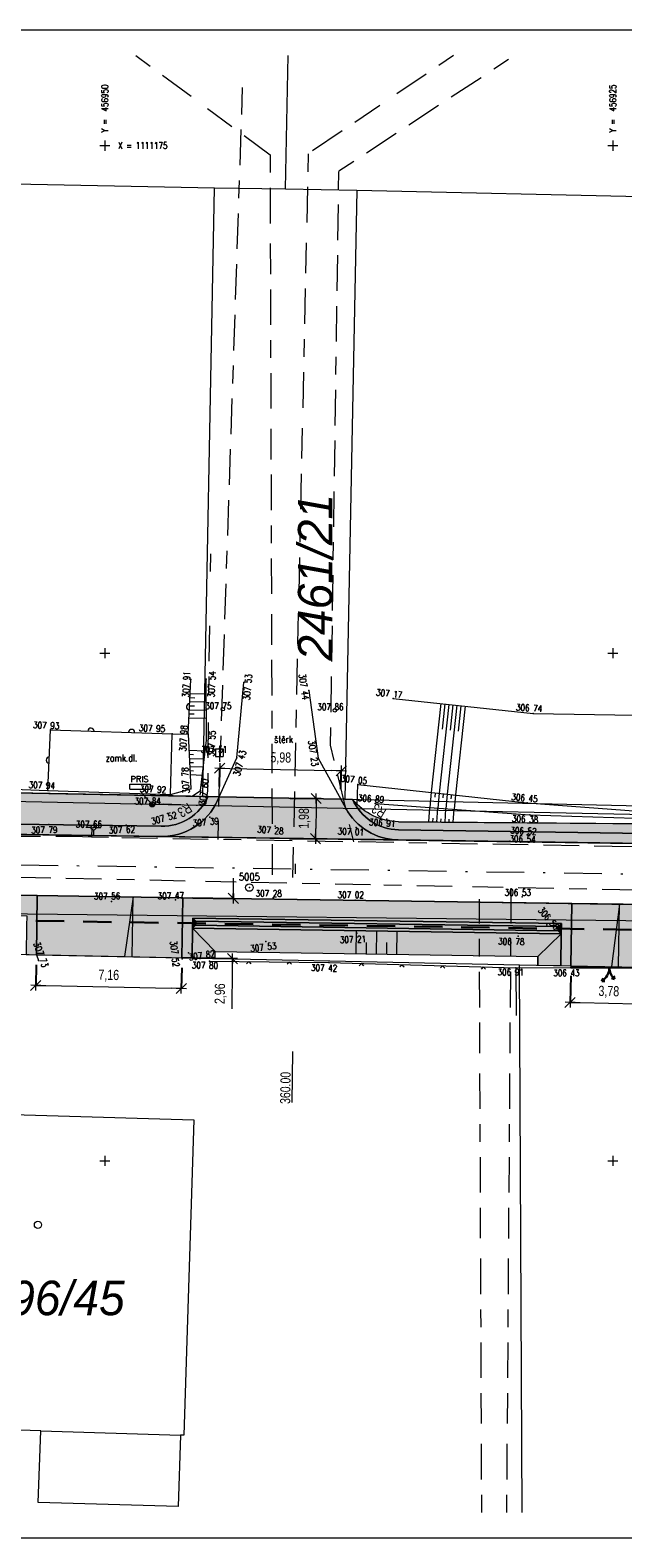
# Model space of a CAD drawing. Header units: metres. Extents: x -457068 to -456753, y -1111244 to -1111169.
# Tile 10 of 19: x -456954 to -456925, y -1111244 to -1111169. Entities that reach past the tile are written whole.
import ezdxf
from ezdxf.enums import TextEntityAlignment as Align

# ---------------------------------------------------------------- set-up
doc = ezdxf.new("R2010")
doc.units = ezdxf.units.M
doc.header["$MEASUREMENT"] = 0
for name, pattern in [('6.1622', [40, 3.5, -3, 7, -3, 3.5, 3.5, -3, 7, -3, 3.5]), ('6.2322', [40, 3.5, -3, 7, -4, 6, -3, 7, -3, 3.5]), ('6.6022', [39, 3.5, -3, 7, -6, -6, 7, -3, 3.5]), ('DGN Style 2', [9.310131, 5.586079, -3.724053]), ('DGN Style 4', [14.90552, 7.448105, -3.724053, 0.00931, -3.724053])]:
    doc.linetypes.add(name, pattern=pattern)
doc.layers.get('0').update_dxf_attribs({"lineweight": 13})
for name, color, linetype, lineweight in [('BARVY_KOMUNIKACE', 254, 'Continuous', 0), ('BARVY_KRAJNICE', 101, 'Continuous', 0), ('BARVY_NASYP', 71, 'Continuous', 0), ('BARVY_OPRAVA STERK', 191, 'Continuous', 0), ('BARVY_OPRAVA_STERK_KOM', 221, 'Continuous', 0), ('BARVY_VSAK', 9, 'Continuous', 0), ('BARVY_ZAREZ', 31, 'Continuous', 0), ('GEODETICKE_BODY', 2, 'Continuous', 13), ('HRANICE', 7, 'Continuous', 13), ('Hranice parcel', 9, 'Continuous', 13), ('HRANICE_VSTUP', 4, 'Continuous', 30), ('HRANY NAVRH', 1, 'Continuous', 13), ('HRANY_NASYP', 96, 'Continuous', 13), ('HRANY_ZAREZ', 30, 'Continuous', 13), ('HRANY_ZELEN', 96, 'Continuous', 13), ('IS_CEZ_NN_NADZ', 1, 'Continuous', 0), ('IS_CEZ_NN_PODZ', 1, '6.6022', 0), ('IS_SMVAK_KANAL_SPL_TRASA', 32, '6.2322', 0), ('IS_SMVAK_VODA_TRASA', 5, '6.1622', 0), ('KOMUNIKACE', 7, 'Continuous', 13), ('KOMUNIKACE_CHODNIK', 7, 'Continuous', 13), ('KOTY', 1, 'Continuous', 13), ('KRAJNICE', 1, 'Continuous', 13), ('OSA', 1, 'DGN Style 4', 13), ('Parcelní čísla', 9, 'Continuous', 13), ('POLOMERY', 1, 'Continuous', 13), ('RAMECEK', 7, 'Continuous', 0), ('SIT', 5, 'Continuous', 13), ('SITE_ELEKTRIKA', 7, 'Continuous', 13), ('SITE_KANALIZACE', 7, 'Continuous', 13), ('SITE_VODOVOD', 7, 'Continuous', 13), ('SKLONOVNIK', 1, 'Continuous', 0), ('SKRYTE_BODY', 7, 'Continuous', 0), ('SRAFY', 7, 'Continuous', 0), ('SRAFY ZAREZ', 30, 'Continuous', 13), ('STANIČENÍ', 1, 'Continuous', 13), ('TEREN', 7, 'Continuous', 13), ('TEXTY_KOMUNIKACE', 7, 'Continuous', 13), ('Vnitřní kresba', 9, 'Continuous', 0), ('VSAKOVACI_RYHA_POTRUBI', 32, 'DGN Style 2', 30), ('VYSKY', 34, 'Continuous', 0), ('Značky budov', 9, 'Continuous', 13)]:
    doc.layers.add(name, color=color, linetype=linetype, lineweight=lineweight)
doc.styles.add('ARIAL', font='arial.ttf')
doc.styles.add('ROMANS', font='romans.shx')
doc.styles.add('Style-Arial', font='arial.ttf')
doc.styles.add('Style-cs_Italics', font='cs_Italics.shx')
doc.styles.add('Style-Times New Roman', font='times.ttf')
doc.dimstyles.new('1 500', dxfattribs={"dimtxt": 1, "dimasz": 1, "dimexe": 0, "dimexo": 1, "dimgap": 0.5, "dimtad": 1, "dimzin": 0, "dimtxsty": 'Style-Times New Roman', "dimblk": 'KONCOVA ZNACKA KOTY_1.0', "dimcen": 0, "dimazin": 3, "dimtfac": 1, "dimtdec": 0, "dimtofl": 0, "dimtmove": 0, "dimatfit": 1, "dimldrblk": 'KONCOVA ZNACKA KOTY_1.0', "dimfxl": 0, "dimtolj": 1, "dimtzin": 0, "dimarcsym": 0})

# ---------------------------------------------------------------- blocks, each defined once
blk = doc.blocks.new('4.02')
at = {"layer": 'Značky budov', "ltscale": 0.25}
blk.add_circle((-0.0007, 0.0001), 0.0175, dxfattribs=at)
blk = doc.blocks.new('SIT')
at = {"color": 0, "linetype": 'ByBlock', "lineweight": -2}
for p, q in [((-1, 0), (1, 0)), ((0, 1), (0, -1))]:
    blk.add_line(p, q, dxfattribs=at)
blk = doc.blocks.new('HYDR_P')
at = {"color": 0, "linetype": 'ByBlock', "lineweight": -2}
for p, q in [((-0.5, 0), (-1.5, 0)), ((0.5, 0), (1.5, 0)), ((0, -0.5), (0, -1.5))]:
    blk.add_line(p, q, dxfattribs=at)
blk.add_circle((0, 0), 0.5, dxfattribs=at)
blk.add_point((0, 0), dxfattribs=at)
blk = doc.blocks.new('PRIS')
at = {"color": 0, "linetype": 'ByBlock', "lineweight": -2}
for p, q in [((-2, 0.5), (2, 0.5)), ((-2, -0.5), (-2, 0.5)), ((2, 0.5), (2, -0.5)), ((-2, -0.5), (2, -0.5))]:
    blk.add_line(p, q, dxfattribs=at)
at = {"color": 0, "linetype": 'Continuous', "lineweight": -2, "style": 'ROMANS'}
blk.add_text('PRIS', height=1.2, dxfattribs=at).set_placement((-1.927049, 0.899734))
blk = doc.blocks.new('SAK_PRIP')
at = {"color": 0, "linetype": 'ByBlock', "lineweight": -2}
blk.add_circle((0, 0), 0.35, dxfattribs=at)
blk = doc.blocks.new('SAV')
at = {"color": 0, "linetype": 'ByBlock', "lineweight": -2}
for p, q in [((-0.75, 0.75), (-0.75, -0.75)), ((-0.75, 0.75), (0.75, 0.75)), ((0, 0.75), (0, -1.75)), ((0.75, 0.75), (0.75, -0.75)), ((-0.75, -0.75), (0.75, -0.75))]:
    blk.add_line(p, q, dxfattribs=at)
blk = doc.blocks.new('PB')
at = {"color": 0, "linetype": 'ByBlock', "lineweight": -2}
blk.add_circle((0, 0), 0.75, dxfattribs=at)
blk.add_point((0, 0), dxfattribs=at)
blk = doc.blocks.new('SLOUPB')
at = {"color": 0, "linetype": 'ByBlock', "lineweight": -2}
blk.add_line((-0.5, 0), (0.5, 0), dxfattribs=at)
blk.add_circle((0, 0), 0.5, dxfattribs=at)
for radius in [0.35, 0.2]:
    blk.add_arc((0, 0), radius, 180, 0, dxfattribs=at)
blk = doc.blocks.new('VJEZD')
at = {"color": 0, "linetype": 'ByBlock', "lineweight": -2}
for p, q in [((-1.01, 2.25), (-0.41, 2.06)), ((-1.01, 2.25), (-0.86, 1.63)), ((1.53, 2.61), (0.89, 2.62)), ((1.53, 2.61), (1.25, 2.04))]:
    blk.add_line(p, q, dxfattribs=at)
for centre, start, end in [((-3, 0), 0, 48.5493), ((3, 0), 119.4411, 180)]:
    blk.add_arc(centre, 3, start, end, dxfattribs=at)
blk = doc.blocks.new('PLOTDRAT')
at = {"color": 0, "linetype": 'ByBlock', "lineweight": -2}
for q in [(0.424264, 0.424264), (0.424264, -0.424264)]:
    blk.add_line((0, 0), q, dxfattribs=at)
blk = doc.blocks.new('PLOTZDEN')
at = {"color": 0, "linetype": 'ByBlock', "lineweight": -2}
blk.add_arc((0, 0), 0.6, 270, 90, dxfattribs=at)
blk = doc.blocks.new('KONCOVA ZNACKA KOTY_1.0')
blk.add_line((0, 0), (-1, 0))
at = {"layer": 'KOTY'}
for p, q in [((-0.5, -0.5), (0.5, 0.5)), ((-0.5, 0), (0.5, 0)), ((0, -0.5), (0, 0.5))]:
    blk.add_line(p, q, dxfattribs=at)
blk = doc.blocks.new('*D42')
at = {"layer": 'Defpoints', "color": 0, "linetype": 'Continuous', "lineweight": 0}
for p in [(-456927.066, -1111215.392), (-456923.282, -1111215.471), (-456923.319, -1111217.272)]:
    blk.add_point(p, dxfattribs=at)
at = {"layer": 'KOTY', "color": 0, "linetype": 'ByBlock', "lineweight": -2}
for p, q in [((-456927.076, -1111215.892), (-456927.103, -1111217.194)), ((-456923.292, -1111215.97), (-456923.319, -1111217.272))]:
    blk.add_line(p, q, dxfattribs=at)
at = {"layer": 'KOTY', "color": 0, "linetype": 'Continuous'}
blk.add_line((-456926.603, -1111217.204), (-456923.819, -1111217.262), dxfattribs=at)
at = {"layer": 'KOTY', "color": 0, "linetype": 'Continuous', "xscale": 0.5, "yscale": 0.5, "zscale": 0.5}
for p, rotation in [((-456927.103, -1111217.194), 178.814828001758), ((-456923.319, -1111217.272), 358.814828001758)]:
    blk.add_blockref('KONCOVA ZNACKA KOTY_1.0', p, dxfattribs=dict(at, rotation=rotation))
at = {"layer": 'KOTY', "color": 7, "linetype": 'Continuous', "insert": (-456925.2, -1111216.682), "char_height": 0.5, "attachment_point": 5, "rotation": 358.81483, "style": 'ARIAL'}
blk.add_mtext('\\A1;\\H1x;\\W0.75;3,78', dxfattribs=at)
blk = doc.blocks.new('*D46')
at = {"layer": 'Defpoints', "color": 0, "linetype": 'Continuous', "lineweight": 0}
for p in [(-456938.366, -1111205.785), (-456944.373, -1111207.066), (-456938.395, -1111207.186)]:
    blk.add_point(p, dxfattribs=at)
at = {"layer": 'KOTY', "color": 0, "linetype": 'ByBlock', "lineweight": -2}
for p, q in [((-456944.363, -1111206.566), (-456944.345, -1111205.666)), ((-456938.385, -1111206.686), (-456938.366, -1111205.785))]:
    blk.add_line(p, q, dxfattribs=at)
at = {"layer": 'KOTY', "color": 0, "linetype": 'Continuous'}
blk.add_line((-456943.845, -1111205.676), (-456938.866, -1111205.775), dxfattribs=at)
at = {"layer": 'KOTY', "color": 0, "linetype": 'Continuous', "xscale": 0.5, "yscale": 0.5, "zscale": 0.5}
for p, rotation in [((-456944.345, -1111205.666), 178.8525984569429), ((-456938.366, -1111205.785), 358.8525984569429)]:
    blk.add_blockref('KONCOVA ZNACKA KOTY_1.0', p, dxfattribs=dict(at, rotation=rotation))
at = {"layer": 'KOTY', "color": 7, "linetype": 'Continuous', "insert": (-456941.345, -1111205.175), "char_height": 0.5, "attachment_point": 5, "rotation": 358.8526, "style": 'ARIAL'}
blk.add_mtext('\\A1;\\H1x;\\W0.75;5,98', dxfattribs=at)
blk = doc.blocks.new('*D50')
at = {"layer": 'Defpoints', "color": 0, "linetype": 'Continuous', "lineweight": 0}
for p in [(-456941.384, -1111207.126), (-456941.413, -1111209.109), (-456939.632, -1111209.135)]:
    blk.add_point(p, dxfattribs=at)
at = {"layer": 'KOTY', "color": 0, "linetype": 'ByBlock', "lineweight": -2}
for p, q in [((-456940.884, -1111207.133), (-456939.602, -1111207.153)), ((-456940.913, -1111209.116), (-456939.632, -1111209.135))]:
    blk.add_line(p, q, dxfattribs=at)
at = {"layer": 'KOTY', "color": 0, "linetype": 'Continuous'}
blk.add_line((-456939.61, -1111207.653), (-456939.624, -1111208.635), dxfattribs=at)
at = {"layer": 'KOTY', "color": 0, "linetype": 'Continuous', "xscale": 0.5, "yscale": 0.5, "zscale": 0.5}
for p, rotation in [((-456939.602, -1111207.153), 89.14704963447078), ((-456939.632, -1111209.135), 269.1470496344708)]:
    blk.add_blockref('KONCOVA ZNACKA KOTY_1.0', p, dxfattribs=dict(at, rotation=rotation))
at = {"layer": 'KOTY', "color": 7, "linetype": 'Continuous', "insert": (-456940.167, -1111208.136), "char_height": 0.5, "attachment_point": 5, "rotation": 89.14705, "style": 'ARIAL'}
blk.add_mtext('\\A1;\\H1x;\\W0.75;1,98', dxfattribs=at)
blk = doc.blocks.new('*D52')
at = {"layer": 'Defpoints', "color": 0, "linetype": 'Continuous', "lineweight": 0}
for p in [(-456953.373, -1111214.851), (-456946.21, -1111214.998), (-456946.241, -1111216.506)]:
    blk.add_point(p, dxfattribs=at)
at = {"layer": 'KOTY', "color": 0, "linetype": 'ByBlock', "lineweight": -2}
for p, q in [((-456953.384, -1111215.351), (-456953.404, -1111216.359)), ((-456946.22, -1111215.498), (-456946.241, -1111216.506))]:
    blk.add_line(p, q, dxfattribs=at)
at = {"layer": 'KOTY', "color": 0, "linetype": 'Continuous'}
blk.add_line((-456952.905, -1111216.369), (-456946.741, -1111216.496), dxfattribs=at)
at = {"layer": 'KOTY', "color": 0, "linetype": 'Continuous', "xscale": 0.5, "yscale": 0.5, "zscale": 0.5}
for p, rotation in [((-456953.404, -1111216.359), 178.8218466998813), ((-456946.241, -1111216.506), 358.8218466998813)]:
    blk.add_blockref('KONCOVA ZNACKA KOTY_1.0', p, dxfattribs=dict(at, rotation=rotation))
at = {"layer": 'KOTY', "color": 7, "linetype": 'Continuous', "insert": (-456949.812, -1111215.882), "char_height": 0.5, "attachment_point": 5, "rotation": 358.82185, "style": 'ARIAL'}
blk.add_mtext('\\A1;\\H1x;\\W0.75;7,16', dxfattribs=at)
blk = doc.blocks.new('*D54')
at = {"layer": 'Defpoints', "color": 0, "linetype": 'Continuous', "lineweight": 0}
for p in [(-456946.166, -1111212.038), (-456943.68, -1111212.075), (-456946.21, -1111214.998)]:
    blk.add_point(p, dxfattribs=at)
at = {"layer": 'KOTY', "color": 0, "linetype": 'Continuous'}
for p, q in [((-456943.672, -1111211.575), (-456943.665, -1111211.075)), ((-456943.731, -1111215.535), (-456943.761, -1111217.515))]:
    blk.add_line(p, q, dxfattribs=at)
at = {"layer": 'KOTY', "color": 0, "linetype": 'ByBlock', "lineweight": -2}
for p, q in [((-456945.666, -1111212.046), (-456943.68, -1111212.075)), ((-456945.71, -1111215.006), (-456943.724, -1111215.035))]:
    blk.add_line(p, q, dxfattribs=at)
at = {"layer": 'KOTY', "color": 0, "linetype": 'Continuous', "xscale": 0.5, "yscale": 0.5, "zscale": 0.5}
for p, rotation in [((-456943.68, -1111212.075), 269.147049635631), ((-456943.724, -1111215.035), 89.14704963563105)]:
    blk.add_blockref('KONCOVA ZNACKA KOTY_1.0', p, dxfattribs=dict(at, rotation=rotation))
at = {"layer": 'KOTY', "color": 7, "linetype": 'Continuous', "insert": (-456944.3, -1111216.767), "char_height": 0.5, "attachment_point": 5, "rotation": 89.14705, "style": 'ARIAL'}
blk.add_mtext('\\A1;\\H1x;\\W0.75;2,96', dxfattribs=at)

msp = doc.modelspace()

# ---------------------------------------------------------------- hatches: boundary and pattern name
at = {"layer": 'BARVY_KRAJNICE', "ltscale": 0.25, "extrusion": (0, 0, -1)}
msp.add_hatch(color=256, dxfattribs=at).paths.add_polyline_path([(456935.554, -1111208.696, 0.293892), (456937.807, -1111207.198), (456938.19, -1111207.19), (456938.395, -1111207.186), (456938.151, -1111207.632, -0.270469), (456935.562, -1111209.196), (456935.562, -1111209.196), (456850.594, -1111210.461, -0.002447), (456840.82, -1111210.558, -0.4766), (456834.913, -1111203.348), (456835.535, -1111200.327), (456835.73, -1111199.381), (456836.219, -1111199.482), (456836.025, -1111200.428), (456835.402, -1111203.449, 0.000002), (456835.402, -1111203.449, 0.476598), (456840.817, -1111210.058, 0.002447), (456850.586, -1111209.961), (456850.618, -1111209.96)])
at = {"layer": 'BARVY_KRAJNICE', "ltscale": 0.25}
for points in [[(-456944.457, -1111207.253), (-456944.373, -1111207.066), (-456944.916, -1111207.055, -0.298325), (-456947.23, -1111208.522), (-456954.436, -1111208.415), (-456954.414, -1111206.937), (-456954.914, -1111206.93), (-456954.941, -1111208.757), (-456954.943, -1111208.907), (-456947.237, -1111209.022), (-456947.237, -1111209.022, 0.299169)], [(-456947.23, -1111208.522, 0.298325), (-456944.916, -1111207.055), (-456954.413, -1111206.873), (-456954.414, -1111206.937), (-456954.436, -1111208.415)], [(-456961.359, -1111211.812, 0.414214), (-456963.389, -1111213.782), (-456963.401, -1111214.645), (-456962.902, -1111214.655), (-456962.889, -1111213.789, -0.184483), (-456962.492, -1111212.795), (-456953.845, -1111212.924), (-456953.852, -1111213.424), (-456953.873, -1111214.841), (-456953.373, -1111214.851), (-456953.33, -1111211.931)], [(-456927.066, -1111215.392), (-456927.566, -1111215.382), (-456927.542, -1111213.816), (-456927.535, -1111213.316), (-456945.681, -1111213.045), (-456945.689, -1111213.545), (-456945.71, -1111215.008), (-456946.21, -1111214.998), (-456946.166, -1111212.038), (-456927.02, -1111212.323)]]:
    msp.add_hatch(color=256, dxfattribs=at).paths.add_polyline_path(points)
at = {"layer": 'BARVY_NASYP', "ltscale": 0.25}
msp.add_hatch(color=256, dxfattribs=at).paths.add_polyline_path([(-456937.807, -1111207.198, 0.293892), (-456935.554, -1111208.696), (-456850.618, -1111209.96), (-456860.59, -1111209.358), (-456880.586, -1111208.995), (-456887.587, -1111208.973), (-456900.583, -1111208.602), (-456935.548, -1111208.297, -0.225627)])
at = {"layer": 'BARVY_OPRAVA STERK', "ltscale": 0.25}
for points in [[(-456946.21, -1111214.998), (-456953.373, -1111214.851), (-456953.33, -1111211.931), (-456946.166, -1111212.038)], [(-456923.282, -1111215.471), (-456927.066, -1111215.392), (-456927.02, -1111212.323), (-456923.236, -1111212.38)]]:
    msp.add_hatch(color=256, dxfattribs=at).paths.add_polyline_path(points)
at = {"layer": 'BARVY_OPRAVA_STERK_KOM', "ltscale": 0.25}
msp.add_hatch(color=256, dxfattribs=at).paths.add_polyline_path([(-456938.151, -1111207.632), (-456938.395, -1111207.186), (-456944.373, -1111207.066), (-456944.457, -1111207.253, -0.299169), (-456947.237, -1111209.022), (-456935.562, -1111209.196, -0.270468)])
at = {"layer": 'BARVY_VSAK', "ltscale": 0.25}
for points in [[(-456945.689, -1111213.545), (-456945.681, -1111213.045), (-456945.533, -1111213.198), (-456945.536, -1111213.398)], [(-456927.542, -1111213.816), (-456945.689, -1111213.545), (-456945.536, -1111213.398), (-456927.69, -1111213.663)], [(-456927.687, -1111213.463), (-456945.533, -1111213.198), (-456945.681, -1111213.045), (-456927.535, -1111213.316)], [(-456927.69, -1111213.663), (-456945.536, -1111213.398), (-456945.533, -1111213.198), (-456927.687, -1111213.463)], [(-456927.542, -1111213.816), (-456927.69, -1111213.663), (-456927.687, -1111213.463), (-456927.535, -1111213.316)]]:
    msp.add_hatch(color=256, dxfattribs=at).paths.add_polyline_path(points)
at = {"layer": 'BARVY_ZAREZ', "ltscale": 0.25}
for points in [[(-456944.582, -1111215.032), (-456945.71, -1111215.008), (-456945.689, -1111213.545), (-456944.577, -1111214.691)], [(-456928.687, -1111214.927), (-456944.577, -1111214.691), (-456945.689, -1111213.545), (-456927.542, -1111213.816)], [(-456927.566, -1111215.382), (-456928.694, -1111215.359), (-456928.687, -1111214.927), (-456927.542, -1111213.816)]]:
    msp.add_hatch(color=256, dxfattribs=at).paths.add_polyline_path(points)
at = {"layer": 'SKLONOVNIK', "ltscale": 0.25}
for points in [[(-456948.657, -1111214.948), (-456949.032, -1111214.94), (-456948.613, -1111212.002)], [(-456924.723, -1111215.441), (-456925.062, -1111215.434), (-456924.677, -1111212.358)]]:
    msp.add_hatch(color=256, dxfattribs=at).paths.add_polyline_path(points)

# ---------------------------------------------------------------- linework, layer by layer
at = {"layer": 'BARVY_KOMUNIKACE', "ltscale": 0.25, "flags": 128}
for points in [[(-456806.365, -1111210.309), (-456818.051, -1111210.437, -0.352814), (-456832.838, -1111198.786), (-456835.73, -1111199.381), (-456835.535, -1111200.327), (-456834.913, -1111203.348, -0.4766), (-456840.82, -1111210.558, -0.002447), (-456850.594, -1111210.461), (-456935.562, -1111209.196, -0.000003), (-456935.562, -1111209.196), (-456947.237, -1111209.022, -0.000003), (-456947.237, -1111209.022), (-456954.943, -1111208.907)], [(-456961.359, -1111211.812), (-456953.33, -1111211.931), (-456946.166, -1111212.038), (-456927.02, -1111212.323), (-456923.236, -1111212.38), (-456889.695, -1111212.879), (-456885.163, -1111212.946), (-456885.085, -1111212.948), (-456873.804, -1111213.115), (-456873.804, -1111213.115), (-456868.114, -1111213.2), (-456857.464, -1111213.359), (-456850.638, -1111213.46, 0.006468), (-456824.73, -1111213.511), (-456814.395, -1111213.397), (-456806.365, -1111213.309)]]:
    msp.add_lwpolyline(points, format="xyb", dxfattribs=at)
at = {"layer": 'BARVY_KRAJNICE', "ltscale": 0.25, "flags": 128}
for points in [[(-456935.554, -1111208.696, -0.293892), (-456937.807, -1111207.198), (-456938.19, -1111207.19), (-456938.395, -1111207.186), (-456938.151, -1111207.632, 0.270469), (-456935.562, -1111209.196), (-456935.562, -1111209.196), (-456850.594, -1111210.461, 0.002447), (-456840.82, -1111210.558, 0.4766), (-456834.913, -1111203.348), (-456835.535, -1111200.327), (-456835.73, -1111199.381), (-456836.219, -1111199.482), (-456836.025, -1111200.428), (-456835.403, -1111203.449, -0.000002), (-456835.403, -1111203.449, -0.476598), (-456840.817, -1111210.058, -0.002447), (-456850.586, -1111209.961), (-456850.618, -1111209.96)], [(-456944.457, -1111207.253), (-456944.373, -1111207.066), (-456944.916, -1111207.055, -0.298325), (-456947.23, -1111208.522), (-456954.436, -1111208.415), (-456954.414, -1111206.937), (-456954.914, -1111206.93), (-456954.941, -1111208.757), (-456954.943, -1111208.907), (-456947.237, -1111209.022), (-456947.237, -1111209.022, 0.299169)], [(-456947.23, -1111208.522, 0.298325), (-456944.916, -1111207.055), (-456954.413, -1111206.873), (-456954.414, -1111206.937), (-456954.436, -1111208.415)], [(-456961.359, -1111211.812, 0.414214), (-456963.389, -1111213.782), (-456963.401, -1111214.645), (-456962.902, -1111214.655), (-456962.889, -1111213.789, -0.184483), (-456962.492, -1111212.795), (-456953.845, -1111212.924), (-456953.852, -1111213.424), (-456953.873, -1111214.841), (-456953.373, -1111214.851), (-456953.33, -1111211.931)]]:
    msp.add_lwpolyline(points, format="xyb", close=True, dxfattribs=at)
msp.add_lwpolyline([(-456927.566, -1111215.382), (-456927.066, -1111215.392), (-456927.02, -1111212.323), (-456946.166, -1111212.038), (-456946.21, -1111214.998), (-456945.71, -1111215.008), (-456945.689, -1111213.545), (-456945.681, -1111213.045), (-456927.535, -1111213.316), (-456927.542, -1111213.816)], close=True, dxfattribs=at)
at = {"layer": 'BARVY_NASYP', "ltscale": 0.25, "flags": 128}
msp.add_lwpolyline([(-456937.807, -1111207.198, 0.293892), (-456935.554, -1111208.696), (-456850.618, -1111209.96), (-456860.59, -1111209.358), (-456880.586, -1111208.995), (-456887.587, -1111208.973), (-456900.583, -1111208.602), (-456935.548, -1111208.297, -0.225627)], format="xyb", close=True, dxfattribs=at)
at = {"layer": 'BARVY_OPRAVA STERK', "ltscale": 0.25, "flags": 128}
for points in [[(-456946.21, -1111214.998), (-456946.166, -1111212.038), (-456953.33, -1111211.931), (-456953.373, -1111214.851)], [(-456923.282, -1111215.471), (-456923.236, -1111212.38), (-456927.02, -1111212.323), (-456927.066, -1111215.392)]]:
    msp.add_lwpolyline(points, close=True, dxfattribs=at)
at = {"layer": 'BARVY_OPRAVA_STERK_KOM', "ltscale": 0.25, "flags": 128}
msp.add_lwpolyline([(-456938.151, -1111207.632), (-456938.395, -1111207.186), (-456944.373, -1111207.066), (-456944.457, -1111207.253, -0.299169), (-456947.237, -1111209.022), (-456935.562, -1111209.196, -0.270468)], format="xyb", close=True, dxfattribs=at)
at = {"layer": 'BARVY_VSAK', "ltscale": 0.25, "flags": 128}
for points in [[(-456945.533, -1111213.198), (-456945.681, -1111213.045), (-456945.689, -1111213.545), (-456945.536, -1111213.398)], [(-456927.69, -1111213.663), (-456945.536, -1111213.398), (-456945.689, -1111213.545), (-456927.542, -1111213.816)], [(-456927.535, -1111213.316), (-456945.681, -1111213.045), (-456945.533, -1111213.198), (-456927.687, -1111213.463)], [(-456927.687, -1111213.463), (-456945.533, -1111213.198), (-456945.536, -1111213.398), (-456927.69, -1111213.663)], [(-456927.69, -1111213.663), (-456927.542, -1111213.816), (-456927.535, -1111213.316), (-456927.687, -1111213.463)]]:
    msp.add_lwpolyline(points, close=True, dxfattribs=at)
at = {"layer": 'BARVY_ZAREZ', "ltscale": 0.25, "flags": 128}
for points in [[(-456944.582, -1111215.032), (-456944.577, -1111214.691), (-456945.689, -1111213.545), (-456945.71, -1111215.008)], [(-456944.577, -1111214.691), (-456928.687, -1111214.927), (-456927.542, -1111213.816), (-456945.689, -1111213.545)], [(-456927.566, -1111215.382), (-456927.542, -1111213.816), (-456928.687, -1111214.927), (-456928.694, -1111215.359)]]:
    msp.add_lwpolyline(points, close=True, dxfattribs=at)
at = {"layer": 'HRANICE', "ltscale": 0.25}
for p, q in [((-456945.906, -1111203.983), (-456945.766, -1111201.285)), ((-456952.806, -1111206.757), (-456952.678, -1111203.772)), ((-456952.678, -1111203.772), (-456946.696, -1111203.961)), ((-456946.696, -1111203.961), (-456945.906, -1111203.983)), ((-456954.902, -1111206.67), (-456952.806, -1111206.757)), ((-456944.854, -1111215.158), (-456938.987, -1111215.238)), ((-456938.987, -1111215.238), (-456929.771, -1111215.494)), ((-456929.771, -1111215.494), (-456927.067, -1111215.483)), ((-456929.771, -1111215.494), (-456929.756, -1111217.835))]:
    msp.add_line(p, q, dxfattribs=at)
at = {"layer": 'Hranice parcel', "ltscale": 0.25}
for p, q in [((-456941.11, -1111177.13), (-456940.982, -1111170.564)), ((-456994.59, -1111176.1), (-456944.6, -1111177.08)), ((-456945.18, -1111207.05), (-456944.6, -1111177.08)), ((-456944.6, -1111177.08), (-456941.11, -1111177.13)), ((-456941.11, -1111177.13), (-456937.6, -1111177.2)), ((-456937.6, -1111177.2), (-456938.19, -1111207.19)), ((-456937.6, -1111177.2), (-456888.12, -1111178.28)), ((-456995.18, -1111206.09), (-456945.18, -1111207.05)), ((-456945.18, -1111207.05), (-456938.19, -1111207.19)), ((-456938.19, -1111207.19), (-456888.24, -1111208.28)), ((-457066.365, -1111211.57), (-456837.84, -1111214.13)), ((-456964.6, -1111214.62), (-456929.59, -1111215.34)), ((-456929.59, -1111215.34), (-456885.12, -1111216.26)), ((-456929.468, -1111242.314), (-456929.59, -1111215.34))]:
    msp.add_line(p, q, dxfattribs=at)
at = {"layer": 'Hranice parcel', "ltscale": 0.25, "flags": 128}
msp.add_lwpolyline([(-456960.67, -1111222.53), (-456945.63, -1111222.98), (-456946.11, -1111238.51), (-456946.28, -1111238.51), (-456946.39, -1111242.02), (-456953.28, -1111241.82), (-456953.16, -1111238.3), (-456961.15, -1111238.05), (-456960.67, -1111222.53)], dxfattribs=at)
at = {"layer": 'HRANICE_VSTUP', "ltscale": 0.25}
msp.add_line((-456927.067, -1111215.483), (-456923.282, -1111215.492), dxfattribs=at)
at = {"layer": 'HRANY NAVRH', "ltscale": 0.25}
for p, q in [((-457051.971, -1111207.463), (-456850.594, -1111210.461)), ((-456944.373, -1111207.066), (-456944.457, -1111207.253)), ((-456944.373, -1111207.066), (-456938.395, -1111207.186)), ((-456938.395, -1111207.186), (-456938.151, -1111207.632)), ((-457046.628, -1111210.542), (-456850.638, -1111213.46)), ((-456953.373, -1111214.851), (-456953.33, -1111211.931)), ((-456946.21, -1111214.998), (-456946.166, -1111212.038)), ((-456927.066, -1111215.392), (-456927.02, -1111212.323)), ((-456953.373, -1111214.851), (-456946.21, -1111214.998)), ((-456927.066, -1111215.392), (-456923.282, -1111215.471))]:
    msp.add_line(p, q, dxfattribs=at)
at = {"layer": 'HRANY NAVRH', "ltscale": 0.25, "extrusion": (0, 0, -1)}
msp.add_arc((456947.193, -1111206.022), 3, 204.23018, 270.85295, dxfattribs=at)
at = {"layer": 'HRANY NAVRH', "ltscale": 0.25}
msp.add_arc((-456935.517, -1111206.196), 3, 208.60812, 269.14705, dxfattribs=at)
at = {"layer": 'HRANY_NASYP', "ltscale": 0.25}
msp.add_line((-456935.548, -1111208.297), (-456900.583, -1111208.602), dxfattribs=at)
at = {"layer": 'HRANY_NASYP', "ltscale": 0.25, "extrusion": (0, 0, -1)}
msp.add_arc((456935.523, -1111205.372), 2.925, 270.50001, 321.35824, dxfattribs=at)
at = {"layer": 'HRANY_ZAREZ', "ltscale": 0.25}
for p, q in [((-456944.577, -1111214.691), (-456945.689, -1111213.545)), ((-456928.687, -1111214.927), (-456927.542, -1111213.816)), ((-456944.582, -1111215.032), (-456945.71, -1111215.008)), ((-456944.582, -1111215.032), (-456944.577, -1111214.691)), ((-456944.577, -1111214.691), (-456928.687, -1111214.927)), ((-456928.694, -1111215.359), (-456928.687, -1111214.927)), ((-456928.694, -1111215.359), (-456927.566, -1111215.382))]:
    msp.add_line(p, q, dxfattribs=at)
at = {"layer": 'HRANY_ZELEN', "ltscale": 0.25}
msp.add_line((-456944.916, -1111207.055), (-456954.413, -1111206.873), dxfattribs=at)
at = {"layer": 'IS_CEZ_NN_NADZ', "ltscale": 0.25}
for points in [[(-456947.682, -1111207.441), (-456983.405, -1111206.686)], [(-456911.625, -1111208.204), (-456947.682, -1111207.441)]]:
    msp.add_lwpolyline(points, dxfattribs=at)
at = {"layer": 'IS_CEZ_NN_PODZ', "ltscale": 0.25}
for points in [[(-456947.682, -1111207.441), (-456947.14, -1111207.42), (-456945.44, -1111207.48), (-456945.01, -1111207.36), (-456944.93, -1111206.78), (-456944.88, -1111202.02), (-456944.81, -1111195.98), (-456944.77, -1111194.8)], [(-456947.682, -1111207.441), (-456948.46, -1111206.57)]]:
    msp.add_lwpolyline(points, dxfattribs=at)
at = {"layer": 'IS_SMVAK_KANAL_SPL_TRASA', "ltscale": 0.25}
for p, q in [((-456948.474, -1111170.564), (-456941.875, -1111175.454)), ((-456941.875, -1111175.454), (-456941.783, -1111205.033)), ((-456941.783, -1111205.033), (-456941.763, -1111211.294)), ((-456940.637, -1111205.177), (-456940.769, -1111211.315)), ((-456985.91, -1111210.36), (-456936.28, -1111211.41)), ((-456936.28, -1111211.41), (-456886.52, -1111212.37)), ((-456931.57, -1111212.98), (-456931.548, -1111211.501)), ((-456930.22, -1111242.314), (-456930, -1111211.532)), ((-456931.453, -1111242.314), (-456931.571, -1111212.98))]:
    msp.add_line(p, q, dxfattribs=at)
msp.add_lwpolyline([(-456932.842, -1111170.564), (-456939.998, -1111175.412), (-456940.637, -1111205.177)], dxfattribs=at)
at = {"layer": 'IS_SMVAK_VODA_TRASA', "ltscale": 0.25}
for p, q in [((-456944.314, -1111204.948), (-456943.221, -1111172.142)), ((-456937.756, -1111209.289), (-456938.892, -1111204.526)), ((-456944.433, -1111209.174), (-456944.314, -1111204.948)), ((-456950.65, -1111208.58), (-456950.664, -1111209.056))]:
    msp.add_line(p, q, dxfattribs=at)
for points in [[(-456938.892, -1111204.526), (-456938.485, -1111176.245), (-456929.859, -1111170.564)], [(-456950.664, -1111209.056), (-456951.54, -1111209.03), (-456994.26, -1111209.06), (-457021.48, -1111207.69), (-457051.51, -1111207.08), (-457066.365, -1111206.784)], [(-456879.08, -1111210.05), (-456882.868, -1111210.293), (-456894.54, -1111210.08), (-456925.04, -1111209.51), (-456949.83, -1111209.08), (-456950.664, -1111209.056)]]:
    msp.add_lwpolyline(points, dxfattribs=at)
at = {"layer": 'KOMUNIKACE', "ltscale": 0.25}
for p, q in [((-456943.509, -1111205.147), (-456943.168, -1111201.433)), ((-456939.97, -1111201.839), (-456939.5, -1111205.159)), ((-456944.373, -1111207.066), (-456943.509, -1111205.147)), ((-456939.5, -1111205.159), (-456938.395, -1111207.186)), ((-456953.373, -1111214.851), (-456953.273, -1111215.124))]:
    msp.add_line(p, q, dxfattribs=at)
at = {"layer": 'KOMUNIKACE_CHODNIK', "ltscale": 0.25}
for p, q in [((-456946.776, -1111206.959), (-456946.696, -1111203.961)), ((-456952.806, -1111206.757), (-456946.776, -1111206.959))]:
    msp.add_line(p, q, dxfattribs=at)
at = {"layer": 'KRAJNICE', "ltscale": 0.25}
for p, q in [((-456944.916, -1111207.055), (-456944.373, -1111207.066)), ((-456938.19, -1111207.19), (-456938.395, -1111207.186)), ((-456937.807, -1111207.198), (-456938.19, -1111207.19)), ((-456954.436, -1111208.415), (-456947.23, -1111208.522)), ((-456935.554, -1111208.696), (-456850.586, -1111209.961)), ((-456945.71, -1111215.008), (-456945.681, -1111213.045)), ((-456945.689, -1111213.545), (-456927.542, -1111213.816)), ((-456945.681, -1111213.045), (-456927.535, -1111213.316)), ((-456927.566, -1111215.382), (-456927.535, -1111213.316)), ((-456953.873, -1111214.841), (-456953.373, -1111214.851)), ((-456945.71, -1111215.008), (-456946.21, -1111214.998)), ((-456927.566, -1111215.382), (-456927.066, -1111215.392))]:
    msp.add_line(p, q, dxfattribs=at)
at = {"layer": 'KRAJNICE', "lineweight": 0, "ltscale": 0.25}
for p, q in [((-456945.536, -1111213.398), (-456945.689, -1111213.545)), ((-456945.533, -1111213.198), (-456945.681, -1111213.045)), ((-456945.536, -1111213.398), (-456945.533, -1111213.198)), ((-456945.536, -1111213.398), (-456927.69, -1111213.663)), ((-456945.533, -1111213.198), (-456927.687, -1111213.463)), ((-456927.69, -1111213.663), (-456927.687, -1111213.463)), ((-456927.687, -1111213.463), (-456927.535, -1111213.316)), ((-456927.69, -1111213.663), (-456927.542, -1111213.816))]:
    msp.add_line(p, q, dxfattribs=at)
at = {"layer": 'KRAJNICE', "ltscale": 0.25, "extrusion": (0, 0, -1)}
msp.add_arc((456947.193, -1111206.022), 2.5, 204.40834, 270.85295, dxfattribs=at)
at = {"layer": 'KRAJNICE', "ltscale": 0.25}
msp.add_arc((-456935.517, -1111206.196), 2.5, 203.6365, 269.14705, dxfattribs=at)
at = {"layer": 'OSA', "ltscale": 0.25}
msp.add_line((-457057.406, -1111208.882), (-456850.616, -1111211.961), dxfattribs=at)
at = {"layer": 'RAMECEK', "ltscale": 0.25, "flags": 128}
msp.add_lwpolyline([(-457067.615, -1111243.564), (-456752.615, -1111243.564), (-456752.615, -1111169.314), (-457067.615, -1111169.314)], close=True, dxfattribs=at)
at = {"layer": 'SKLONOVNIK', "ltscale": 0.25, "flags": 128}
for points in [[(-456948.613, -1111212.002), (-456949.032, -1111214.94), (-456948.657, -1111214.948)], [(-456924.677, -1111212.358), (-456925.062, -1111215.434), (-456924.723, -1111215.441)]]:
    msp.add_lwpolyline(points, close=True, dxfattribs=at)
at = {"layer": 'SKRYTE_BODY', "ltscale": 0.25}
for p in [(-456945.766, -1111201.285), (-456945.023, -1111201.279), (-456943.168, -1111201.433), (-456939.97, -1111201.839), (-456935.814, -1111202.223), (-456928.926, -1111202.968), (-456928.926, -1111202.968), (-456952.678, -1111203.772), (-456946.696, -1111203.961), (-456946.696, -1111203.961), (-456945.906, -1111203.983), (-456945.906, -1111203.983), (-456944.994, -1111204.277), (-456943.509, -1111205.147), (-456939.5, -1111205.159), (-456952.806, -1111206.757), (-456952.806, -1111206.757), (-456945.775, -1111206.672), (-456945.775, -1111206.672), (-456945.299, -1111206.756), (-456937.546, -1111206.459), (-456937.546, -1111206.459), (-456947.682, -1111207.441), (-456946.776, -1111206.959), (-456946.776, -1111206.959), (-456946.776, -1111206.959), (-456936.695, -1111207.394), (-456929.217, -1111207.361), (-456929.217, -1111207.361), (-456946.916, -1111207.892), (-456946.916, -1111207.892), (-456944.829, -1111208.08), (-456944.829, -1111208.08), (-456936.132, -1111208.169), (-456936.132, -1111208.169), (-456929.089, -1111207.965), (-456952.763, -1111208.432), (-456948.957, -1111208.472), (-456948.957, -1111208.472), (-456941.62, -1111208.519), (-456937.632, -1111208.584), (-456937.632, -1111208.584), (-456937.632, -1111208.584), (-456937.632, -1111208.584), (-456929.225, -1111208.942), (-456929.148, -1111208.645), (-456941.72, -1111212.039), (-456929.461, -1111211.995), (-456929.461, -1111211.995), (-456949.669, -1111212.221), (-456946.534, -1111212.146), (-456946.534, -1111212.146), (-456946.534, -1111212.146), (-456937.685, -1111212.161), (-456928.251, -1111213.383), (-456928.251, -1111213.383), (-456942.086, -1111214.203), (-456937.606, -1111213.791), (-456929.662, -1111213.936), (-456929.662, -1111213.936), (-456946.205, -1111215.044), (-456945.887, -1111214.758), (-456945.887, -1111214.758), (-456953.273, -1111215.124), (-456944.854, -1111215.158), (-456938.987, -1111215.238), (-456929.771, -1111215.494), (-456927.067, -1111215.483)]:
    msp.add_point(p, dxfattribs=at)
at = {"layer": 'SRAFY', "ltscale": 0.25}
for p, q in [((-456945.823, -1111202.383), (-456945.012, -1111202.401)), ((-456945.813, -1111202.184), (-456945.581, -1111202.188)), ((-456945.802, -1111201.984), (-456945.016, -1111202)), ((-456933.471, -1111202.476), (-456933.944, -1111206.849)), ((-456945.864, -1111203.183), (-456945.004, -1111203.201)), ((-456945.854, -1111202.983), (-456945.608, -1111202.988)), ((-456945.844, -1111202.783), (-456945.008, -1111202.801)), ((-456945.833, -1111202.583), (-456945.595, -1111202.588)), ((-456933.073, -1111202.519), (-456933.547, -1111206.892)), ((-456933.272, -1111202.498), (-456933.407, -1111203.747)), ((-456932.676, -1111202.562), (-456933.149, -1111206.935)), ((-456932.874, -1111202.541), (-456933.01, -1111203.79)), ((-456932.278, -1111202.605), (-456932.751, -1111206.978)), ((-456932.477, -1111202.584), (-456932.612, -1111203.833)), ((-456945.867, -1111204.775), (-456945.059, -1111204.805)), ((-456945.858, -1111204.975), (-456945.646, -1111204.983)), ((-456945.848, -1111205.176), (-456945.108, -1111205.203)), ((-456945.838, -1111205.376), (-456945.646, -1111205.383)), ((-456945.828, -1111205.577), (-456945.157, -1111205.601)), ((-456945.819, -1111205.777), (-456945.646, -1111205.784)), ((-456945.809, -1111205.978), (-456945.206, -1111206)), ((-456933.944, -1111206.849), (-456934.013, -1111207.595)), ((-456933.745, -1111206.871), (-456933.765, -1111207.084)), ((-456933.547, -1111206.892), (-456933.614, -1111207.625)), ((-456933.348, -1111206.914), (-456933.367, -1111207.123)), ((-456933.149, -1111206.935), (-456933.215, -1111207.655)), ((-456934.064, -1111208.31), (-456934.013, -1111207.595)), ((-456933.663, -1111208.313), (-456933.614, -1111207.625)), ((-456933.262, -1111208.317), (-456933.215, -1111207.655)), ((-456932.95, -1111206.957), (-456932.969, -1111207.162)), ((-456932.751, -1111206.978), (-456932.816, -1111207.685)), ((-456934.064, -1111208.31), (-456934.064, -1111208.31)), ((-456933.863, -1111208.311), (-456933.85, -1111208.12)), ((-456933.462, -1111208.315), (-456933.451, -1111208.148)), ((-456933.062, -1111208.318), (-456933.052, -1111208.176)), ((-456932.861, -1111208.32), (-456932.816, -1111207.685))]:
    msp.add_line(p, q, dxfattribs=at)
at = {"layer": 'SRAFY ZAREZ', "ltscale": 0.25}
for p, q in [((-456937.632, -1111214.794), (-456937.615, -1111213.666)), ((-456937.132, -1111214.801), (-456937.124, -1111214.237)), ((-456936.632, -1111214.809), (-456936.615, -1111213.68)), ((-456936.132, -1111214.816), (-456936.124, -1111214.252)), ((-456935.632, -1111214.824), (-456935.615, -1111213.695))]:
    msp.add_line(p, q, dxfattribs=at)
at = {"layer": 'STANIČENÍ', "flags": 128}
for points in [[(-456940.621, -1111210.871), (-456940.614, -1111210.371)], [(-456940.789, -1111222.119), (-456940.751, -1111219.62)]]:
    msp.add_lwpolyline(points, dxfattribs=at)
at = {"layer": 'TEREN', "ltscale": 0.25}
for p, q in [((-456944.994, -1111204.277), (-456945.023, -1111201.279)), ((-456935.814, -1111202.223), (-456928.926, -1111202.968)), ((-456928.926, -1111202.968), (-456915.674, -1111203.172)), ((-456945.906, -1111203.983), (-456945.775, -1111206.672)), ((-456945.299, -1111206.756), (-456944.994, -1111204.277)), ((-456946.776, -1111206.959), (-456945.775, -1111206.672)), ((-456945.703, -1111207.04), (-456945.299, -1111206.756)), ((-456937.586, -1111207.445), (-456937.546, -1111206.459)), ((-456937.546, -1111206.459), (-456929.217, -1111207.361)), ((-456936.695, -1111207.394), (-456929.089, -1111207.965)), ((-456929.217, -1111207.361), (-456915.862, -1111208.371)), ((-456929.089, -1111207.965), (-456915.862, -1111208.371))]:
    msp.add_line(p, q, dxfattribs=at)
at = {"layer": 'Vnitřní kresba', "ltscale": 0.25}
msp.add_line((-456953.16, -1111238.3), (-456946.28, -1111238.51), dxfattribs=at)
at = {"layer": 'VSAKOVACI_RYHA_POTRUBI', "ltscale": 0.25}
msp.add_line((-457046.497, -1111211.795), (-456850.657, -1111214.71), dxfattribs=at)

# ---------------------------------------------------------------- block references
at = {"layer": 'GEODETICKE_BODY', "ltscale": 0.25, "xscale": 0.25, "yscale": 0.25, "zscale": 0.25}
msp.add_blockref('PB', (-456942.891, -1111211.537), dxfattribs=at)
at = {"layer": 'HRANICE', "ltscale": 0.25, "xscale": 0.25, "yscale": 0.25, "zscale": 0.25}
for name, p, rotation in [('PLOTZDEN', (-456945.836, -1111202.634), 177.0295695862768), ('PLOTZDEN', (-456950.687, -1111203.835), 88.19035420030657), ('PLOTZDEN', (-456948.687, -1111203.898), 88.19035420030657), ('PLOTZDEN', (-456952.742, -1111205.265), 177.5445996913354), ('PLOTDRAT', (-456942.92, -1111215.184), 269.2187867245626), ('PLOTDRAT', (-456940.921, -1111215.212), 269.2187867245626), ('PLOTDRAT', (-456937.378, -1111215.283), 268.4088597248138), ('PLOTDRAT', (-456935.379, -1111215.338), 268.4088597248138), ('PLOTDRAT', (-456933.379, -1111215.394), 268.4088597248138), ('PLOTDRAT', (-456931.38, -1111215.449), 268.4088597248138)]:
    msp.add_blockref(name, p, dxfattribs=dict(at, rotation=rotation))
at = {"layer": 'HRANICE_VSTUP', "ltscale": 0.25, "xscale": 0.25, "yscale": 0.25, "zscale": 0.25, "rotation": 180.6531777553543}
msp.add_blockref('VJEZD', (-456925.175, -1111215.488), dxfattribs=at)
at = {"layer": 'SIT', "ltscale": 0.25, "xscale": 0.25, "yscale": 0.25, "zscale": 0.25}
for p in [(-456950, -1111175), (-456925, -1111175), (-456950, -1111200), (-456925, -1111200), (-456950, -1111225), (-456925, -1111225)]:
    msp.add_blockref('SIT', p, dxfattribs=at)
at = {"layer": 'SITE_ELEKTRIKA', "ltscale": 0.25, "xscale": 0.25, "yscale": 0.25, "zscale": 0.25}
for name, p in [('PRIS', (-456948.267, -1111206.575)), ('SLOUPB', (-456947.682, -1111207.441))]:
    msp.add_blockref(name, p, dxfattribs=at)
at = {"layer": 'SITE_KANALIZACE', "ltscale": 0.25, "xscale": 0.25, "yscale": 0.25, "zscale": 0.25}
for p in [(-456944.199, -1111202.753), (-456938.681, -1111202.808)]:
    msp.add_blockref('SAK_PRIP', p, dxfattribs=at)
at = {"layer": 'SITE_VODOVOD', "ltscale": 0.25, "xscale": 0.25, "yscale": 0.25, "zscale": 0.25}
for name, p in [('SAV', (-456944.365, -1111204.903)), ('HYDR_P', (-456950.568, -1111208.581))]:
    msp.add_blockref(name, p, dxfattribs=at)
at = {"layer": 'Značky budov', "ltscale": 0.25, "xscale": 10, "yscale": 10, "zscale": 10}
msp.add_blockref('4.02', (-456953.29, -1111228.15), dxfattribs=at)

# ---------------------------------------------------------------- texts
at = {"layer": 'GEODETICKE_BODY', "style": 'ROMANS', "width": 0.8}
msp.add_text('5005', height=0.375, dxfattribs=at).set_placement((-456942.891, -1111211.199), align=Align.CENTER)
at = {"layer": 'Parcelní čísla', "style": 'Style-cs_Italics'}
msp.add_text('2461/21', height=1.7, rotation=90, dxfattribs=at).set_placement((-456938.8, -1111200.37))
msp.add_text('2496/45', height=1.7, dxfattribs=at).set_placement((-456953.134, -1111232.6), align=Align.CENTER)
at = {"layer": 'POLOMERY', "linetype": 'Continuous', "style": 'Style-Arial', "width": 0.74}
for rotation, p in [(212.45843, (-456945.79, -1111207.554)), (148.87758, (-456936.236, -1111207.929))]:
    msp.add_text('R3', height=0.5, rotation=rotation, dxfattribs=at).set_placement(p, align=Align.MIDDLE_LEFT)
at = {"layer": 'SIT', "style": 'ROMANS', "width": 0.8}
for s, p in [('Y =  456950', (-456949.838, -1111174.35)), ('Y =  456925', (-456924.838, -1111174.35))]:
    msp.add_text(s, height=0.325, rotation=90, dxfattribs=at).set_placement(p)
msp.add_text('X = 1111175', height=0.325, dxfattribs=at).set_placement((-456949.35, -1111175.163))
at = {"layer": 'STANIČENÍ', "lineweight": 0, "insert": (-456940.85, -1111220.618), "char_height": 0.5, "attachment_point": 9, "rotation": 89.14705, "line_spacing_factor": 1.8, "style": 'Style-Arial'}
msp.add_mtext('\\H1x;\\W0.74;360.00', dxfattribs=at)
at = {"layer": 'TEXTY_KOMUNIKACE', "style": 'ROMANS', "width": 0.8}
for s, p in [('štěrk', (-456941.209, -1111204.412)), ('zamk.dl.', (-456949.185, -1111205.329))]:
    msp.add_text(s, height=0.35, dxfattribs=at).set_placement(p, align=Align.CENTER)
at = {"layer": 'VYSKY', "style": 'ROMANS', "width": 0.8}
for s, rotation, p in [('307 91 ', 87.02957, (-456945.825, -1111201.449)), ('307 54 ', 87.02957, (-456944.574, -1111201.446)), ('307 53 ', 84.75411, (-456942.806, -1111201.597)), ('307 44 ', 278.05761, (-456940.359, -1111201.769)), ('307 17 ', 353.82694, (-456935.938, -1111202.159)), ('306 74 ', 356.4725, (-456929.043, -1111202.861)), ('307 93 ', 357.85624, (-456952.806, -1111203.717)), ('307 95 ', 357.85624, (-456947.6, -1111203.863)), ('307 98 ', 87.02957, (-456945.963, -1111204.11)), ('307 55 ', 86.77008, (-456944.58, -1111204.369)), ('307 23 ', 278.05761, (-456939.892, -1111205.039)), ('307 43 ', 75.26196, (-456943.179, -1111205.368)), ('307 78 ', 92.78907, (-456945.873, -1111206.166)), ('307 05 ', 353.81917, (-456937.67, -1111206.395)), ('307 94 ', 357.62315, (-456953.022, -1111206.666)), ('307 92 ', 358.08136, (-456947.548, -1111206.866)), ('307 60 ', 82.98595, (-456944.951, -1111206.763)), ('306 45 ', 354.74714, (-456929.275, -1111207.295)), ('306 89 ', 355.70673, (-456936.827, -1111207.334)), ('307 52 ', 15.86379, (-456946.96, -1111208.251)), ('307 39 ', 5.42461, (-456944.929, -1111208.466)), ('306 91 ', 356.10099, (-456936.273, -1111208.524)), ('306 38 ', 356.9743, (-456929.239, -1111208.333)), ('307 79 ', 1.04174, (-456952.891, -1111208.859)), ('307 62 ', 2.41124, (-456949.071, -1111208.852)), ('307 28 ', 355.63818, (-456941.778, -1111208.883)), ('307 01 ', 357.56161, (-456937.815, -1111208.952)), ('306 54 ', 357.96411, (-456929.362, -1111209.312)), ('306 52 ', 357.21658, (-456929.318, -1111208.914)), ('307 56 ', 0.54444, (-456949.8, -1111212.122)), ('307 47 ', 1.32187, (-456946.665, -1111212.099)), ('307 28 ', 359.77073, (-456941.85, -1111211.988)), ('307 02 ', 359.71226, (-456937.814, -1111212.06)), ('306 53 ', 359.5621, (-456929.591, -1111211.944)), ('306 56 ', 311.08055, (-456928.221, -1111213.234)), ('307 52 ', 276.47686, (-456946.713, -1111214.914)), ('307 53 ', 6.78084, (-456942.099, -1111214.625)), ('307 21 ', 2.10435, (-456937.697, -1111214.253)), ('306 78 ', 358.95431, (-456929.914, -1111214.36)), ('307 73 ', 290.19037, (-456953.271, -1111214.985)), ('307 82 ', 8.30729, (-456945.119, -1111215.03)), ('307 80 ', 359.21879, (-456944.989, -1111215.531)), ('307 42 ', 358.81382, (-456939.126, -1111215.66)), ('306 91 ', 359.32097, (-456929.943, -1111215.867)), ('306 43 ', 0.04842, (-456927.197, -1111215.908))]:
    msp.add_text(s, height=0.325, rotation=rotation, dxfattribs=at).set_placement(p, align=Align.CENTER)
for s, p in [('307 75 ', (-456944.329, -1111202.753)), ('307 86 ', (-456938.811, -1111202.808)), ('307 51 ', (-456944.532, -1111204.903)), ('307 84 ', (-456947.806, -1111207.441)), ('307 66 ', (-456950.698, -1111208.581))]:
    msp.add_text(s, height=0.325, dxfattribs=at).set_placement(p, align=Align.CENTER)

# ---------------------------------------------------------------- dimensions: what is measured, and where the dimension line sits
at = {"layer": 'KOTY', "linetype": 'Continuous'}
for base, p1, p2, angle, picture, middle in [((-456938.366, -1111205.785), (-456944.373, -1111207.066), (-456938.395, -1111207.186), 358.8526, '*D46', (-456941.345, -1111205.175)), ((-456939.632, -1111209.135), (-456941.384, -1111207.126), (-456941.413, -1111209.109), 269.14705, '*D50', (-456940.167, -1111208.136)), ((-456946.241, -1111216.506), (-456953.373, -1111214.851), (-456946.21, -1111214.998), 358.82185, '*D52', (-456949.812, -1111215.882)), ((-456923.319, -1111217.272), (-456927.066, -1111215.392), (-456923.282, -1111215.471), 358.81483, '*D42', (-456925.2, -1111216.682))]:
    dim = msp.add_linear_dim(base=base, p1=p1, p2=p2, angle=angle, text='\\H1x;\\W0.75;<>', dimstyle='1 500', override={"dimscale": 0, "dimtxt": 0.5, "dimasz": 0.5, "dimexo": 0.5, "dimgap": 0.25, "dimtxsty": 'ARIAL', "dimclrt": 7, "dimtdec": 2, "dimlwd": 65535}, dxfattribs=at)
    dim.commit()
    dim.dimension.update_dxf_attribs({"geometry": picture, "text_midpoint": middle})
dim = msp.add_linear_dim(base=(-456943.68, -1111212.075), p1=(-456946.21, -1111214.998), p2=(-456946.166, -1111212.038), angle=89.14705, text='\\H1x;\\W0.75;<>', dimstyle='1 500', override={"dimscale": 0, "dimtxt": 0.5, "dimasz": 0.5, "dimexo": 0.5, "dimgap": 0.25, "dimtxsty": 'ARIAL', "dimclrt": 7, "dimtdec": 2, "dimlwd": 65535}, dxfattribs=at)
dim.commit()
dim.dimension.update_dxf_attribs({"geometry": '*D54', "text_midpoint": (-456943.75, -1111216.775), "dimtype": 160})

doc.saveas('drawing.dxf')
